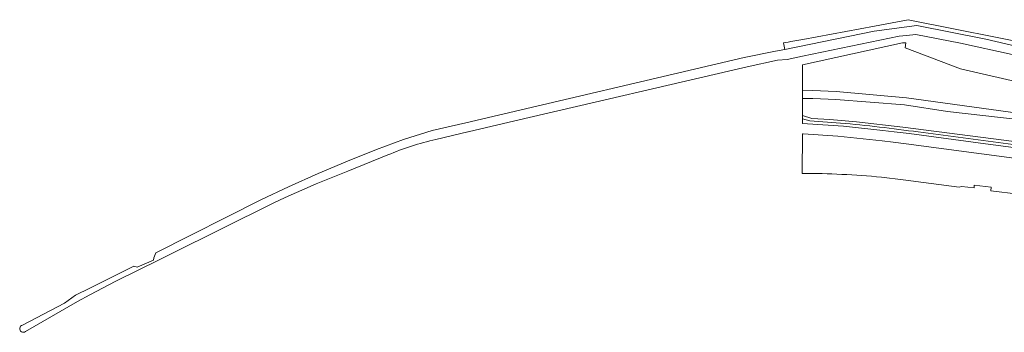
# Model space of a CAD drawing. Header units: metres. Extents: x 97476 to 98458, y 435938 to 436449.
# Tile 1 of 55: x 97476 to 97808, y 436005 to 436110. Entities that reach past the tile are written whole.
import ezdxf

# ---------------------------------------------------------------- set-up
doc = ezdxf.new("R2010")
doc.units = ezdxf.units.M
for name, color, linetype, lineweight in [('B-WE-GW-TALUD_KRUIN-G', 252, 'Continuous', 18), ('B-WE-OG-TERREIN_CULTUURSCHEIDING-GV', 252, 'Continuous', 18), ('B-WE-OG-WATER-GV', 252, 'Continuous', 18), ('B-WE-OG-WATER_SLOOT-GV', 252, 'Continuous', 18)]:
    doc.layers.add(name, color=color, linetype=linetype, lineweight=lineweight)

msp = doc.modelspace()

# ---------------------------------------------------------------- linework, layer by layer
at = {"layer": 'B-WE-GW-TALUD_KRUIN-G'}
for points in [[(97740.26, 436083.52), (97743.72, 436083.54), (97751.49, 436083.12), (97774.68, 436081.37), (97789.19, 436079.15), (97831.82, 436074.27), (97850.45, 436072.18), (97915.29, 436061.57), (97940.98, 436056.75), (97985.85, 436048.79), (97988.26, 436049.53), (97989.39, 436054.22)], [(97766.83, 436056.97), (97774.17, 436056.09), (97793.02, 436053.57), (97793.89, 436053.76), (97798.09, 436053.35), (97798.16, 436054.27), (97803.89, 436053.59), (97803.79, 436052.34), (97813.04, 436051.2), (97858.74, 436046.43), (97878.8, 436044.89), (97927.54, 436041.22), (97973.23, 436037.46), (97978.66, 436037.21), (97982.08, 436037.11), (97983.71, 436037.83), (97985.19, 436041.8)]]:
    msp.add_lwpolyline(points, dxfattribs=at)
at = {"layer": 'B-WE-OG-TERREIN_CULTUURSCHEIDING-GV'}
for points in [[(97982.98, 436055.83), (97919.24, 436070.55), (97879.9, 436079.57), (97840.73, 436089.02), (97840.84, 436082.6), (97793.48, 436093.51), (97774.88, 436100.64), (97775.04, 436102.26), (97773.97, 436102.24), (97740.29, 436094.84), (97740.27, 436086.29), (97743.63, 436086.2), (97751.58, 436085.86), (97775.31, 436083.73), (97832.43, 436075.86), (97850.62, 436074.03), (97915.58, 436063.27), (97983.96, 436051.41)], [(97831.82, 436074.27), (97789.19, 436079.15), (97774.68, 436081.37), (97751.49, 436083.12), (97743.72, 436083.54), (97740.26, 436083.52), (97740.25, 436077.78), (97743.4, 436076.7), (97749.46, 436076.43), (97758.4, 436075.58), (97774.07, 436073.86), (97834.37, 436066.04)], [(97740.27, 436086.29), (97740.26, 436083.52), (97743.72, 436083.54), (97751.49, 436083.12), (97774.68, 436081.37), (97789.19, 436079.15), (97831.82, 436074.27), (97850.45, 436072.18), (97915.29, 436061.57), (97940.98, 436056.75), (97985.85, 436048.79), (97988.26, 436049.53), (97989.39, 436054.22), (97986.61, 436054.82), (97986.04, 436052.55)], [(97983.96, 436051.41), (97915.58, 436063.27), (97850.62, 436074.03), (97832.43, 436075.86), (97775.31, 436083.73), (97751.58, 436085.86), (97743.63, 436086.2), (97740.27, 436086.29)], [(97961.6, 436051.06), (97937, 436053.64), (97912.43, 436055.5), (97896.45, 436057.32), (97876.06, 436060.24), (97866.13, 436062.03), (97852.65, 436063.53), (97847.84, 436064.22), (97834.37, 436066.04), (97774.07, 436073.86), (97758.4, 436075.58), (97749.46, 436076.43), (97743.4, 436076.7), (97740.25, 436077.78), (97740.24, 436076.6), (97742.76, 436075.97), (97753.05, 436075.23)], [(97753.05, 436075.23), (97742.76, 436075.97), (97740.24, 436076.6), (97740.24, 436075.03)], [(97754.03, 436074.12), (97767.28, 436072.7), (97771.21, 436072.27), (97776.19, 436071.66), (97801.92, 436068.24), (97859.33, 436060.66), (97875.56, 436058.51), (97878.95, 436057.94), (97903.03, 436054.67)], [(97740.23, 436071.6), (97740.19, 436058.22)], [(97837.07, 436060.05), (97775.16, 436068.26), (97770.79, 436068.78), (97767.07, 436069.17), (97752.15, 436070.77), (97740.44, 436071.59), (97740.23, 436071.6)], [(97881.44, 436058.72), (97864.91, 436061.04), (97854.92, 436062.06), (97840.79, 436064.07), (97814.62, 436067.48), (97779.29, 436072.21)], [(97779.29, 436072.21), (97814.62, 436067.48), (97840.79, 436064.07), (97854.92, 436062.06), (97864.91, 436061.04), (97881.44, 436058.72)], [(97766.83, 436056.97), (97774.17, 436056.09), (97793.02, 436053.57), (97793.89, 436053.76), (97798.09, 436053.35), (97798.16, 436054.27), (97803.89, 436053.59), (97803.79, 436052.34), (97813.04, 436051.2)]]:
    msp.add_lwpolyline(points, dxfattribs=at)
for points in [[(97740.24, 436075.03, -0.010153), (97754.03, 436074.12)], [(97779.29, 436072.21, 0.010331), (97753.05, 436075.23)], [(97753.05, 436075.23, -0.010331), (97779.29, 436072.21)], [(97740.19, 436058.22, -0.023648), (97766.83, 436056.97)]]:
    msp.add_lwpolyline(points, format="xyb", dxfattribs=at)
at = {"layer": 'B-WE-OG-WATER-GV'}
for points in [[(97831.95, 436096.51), (97802.02, 436103.55), (97778.75, 436108.1), (97764.4, 436106.17), (97734.34, 436100.01), (97731.12, 436099.49), (97720.6, 436097.31), (97626.69, 436075.29), (97615.39, 436072.67), (97605.72, 436069.71), (97596.61, 436066.25), (97586.88, 436062.35), (97576.97, 436058.2), (97566.89, 436053.73), (97557.79, 436049.44), (97522.26, 436031.48), (97521.58, 436029.72), (97521.38, 436028.98), (97515.94, 436026.58), (97514.78, 436026.93), (97500, 436019.55), (97495.13, 436017.13), (97491.47, 436014.5), (97477.26, 436007.05)], [(97616.62, 436069.67), (97627.37, 436072.23), (97627.52, 436072.27), (97643.29, 436075.94), (97721.62, 436094.19), (97731.8, 436096.4), (97735.08, 436096.66), (97740.3, 436097.76), (97772.82, 436104.57), (97775.29, 436104.79), (97778.5, 436105.07), (97793.52, 436102.15), (97828.35, 436094.48), (97840.68, 436091.65), (97881.09, 436082.33), (97983.49, 436059.18)], [(97478.3, 436004.9), (97495.81, 436015.06), (97500, 436017.26), (97508.77, 436021.85), (97523.58, 436029.21), (97527.15, 436030.98), (97561.76, 436048.18), (97565.85, 436050.13), (97576.25, 436054.75), (97586.93, 436059.03), (97600.44, 436064.44)]]:
    msp.add_lwpolyline(points, dxfattribs=at)
for points in [[(97600.44, 436064.44, -0.044858), (97616.62, 436069.67)], [(97477.26, 436007.05, 1.257916), (97478.3, 436004.9)]]:
    msp.add_lwpolyline(points, format="xyb", dxfattribs=at)
at = {"layer": 'B-WE-OG-WATER_SLOOT-GV'}
msp.add_lwpolyline([(97984.84, 436063.38), (97942.78, 436073.2), (97914.55, 436079.79), (97903.95, 436082.28), (97863.46, 436091.52), (97824.68, 436100.38), (97821.2, 436101.07), (97775.85, 436110.08), (97764.55, 436107.93), (97740.32, 436103.45), (97736.31, 436102.71), (97735.38, 436102.54), (97733.84, 436102.25), (97734.34, 436100.01), (97764.4, 436106.17), (97778.75, 436108.1), (97802.02, 436103.55), (97831.95, 436096.51), (97861.63, 436089.99), (97920.61, 436076.74), (97984.01, 436061.98)], dxfattribs=at)

doc.saveas('drawing.dxf')
